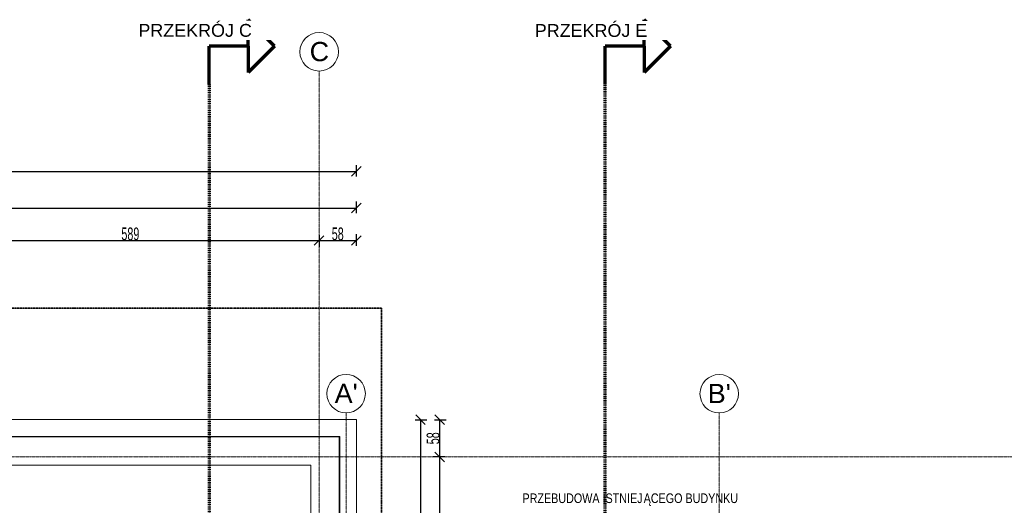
# Model space of a CAD drawing. Header units: millimetres. Extents: x -57334 to 14098, y -25409 to 16656.
# Tile 26 of 50: x -40738 to -25389, y 9082 to 16656. Entities that reach past the tile are written whole.
import ezdxf

# ---------------------------------------------------------------- set-up
doc = ezdxf.new("R2010")
doc.units = ezdxf.units.MM
for name, pattern in [('__FK_przerywana', [3.2004, 1.6002, -1.6002]), ('Kreska', [6.35, 3.175, -3.175]), ('Linia siatki', [22.225, 12.7, -3.175, 3.175, -3.175])]:
    doc.linetypes.add(name, pattern=pattern)
for name, color, linetype, lineweight in [('A-ANNO-DIMS', 7, 'Continuous', 5), ('A-GENM', 7, 'Continuous', 5), ('A-WALL', 7, 'Continuous', 5), ('G-ANNO-SYMB', 7, 'Continuous', 5), ('G-ANNO-TEXT', 7, 'Continuous', 5), ('S-GRID', 7, 'Continuous', 5), ('S-GRID-IDEN', 7, 'Continuous', 5)]:
    doc.layers.add(name, color=color, linetype=linetype, lineweight=lineweight)
doc.layers.add('A-DETL', color=7, linetype='Continuous', lineweight=5, true_color=0x00a600)
doc.styles.add('Arial', font='arial.ttf', dxfattribs={"height": 200})
doc.styles.add('Arial_1', font='arial.ttf', dxfattribs={"height": 300})
doc.styles.add('Arial_4', font='arial.ttf', dxfattribs={"width": 0.8, "height": 150})
doc.styles.add('Arial_5', font='arial.ttf', dxfattribs={"width": 0.6, "height": 200})
doc.dimstyles.new('standard_wielkość_otworów', dxfattribs={"dimscale": 304.8, "dimtxt": 204.05188, "dimasz": 0.492126, "dimexe": 0.328084, "dimexo": 0.0625, "dimgap": 0, "dimtad": 1, "dimdec": 0, "dimlfac": 0.1, "dimzin": 0, "dimdsep": 46, "dimtxsty": 'Arial_5', "dimblk1": 'OBLIQUE', "dimblk2": 'OBLIQUE', "dimsah": 1, "dimcen": 0.09, "dimazin": 0, "dimtfac": 1, "dimtdec": 4, "dimtix": 1, "dimtmove": 0, "dimatfit": 3, "dimfxl": 0.328084, "dimfxlon": 1, "dimtvp": 1, "dimtolj": 1, "dimtzin": 0, "dimarcsym": 2})

# ---------------------------------------------------------------- blocks, each defined once
blk = doc.blocks.new('Modele ogólne 1 - Modele ogólne 1-1641072-RZUT PIĘTRA II')
at = {"layer": 'A-GENM'}
for p, q in [((-35653, 10416), (-48673, 10416)), ((-35653, 10416), (-35653, 3056)), ((-48405, 10148), (-35921, 10148)), ((-35921, 10148), (-35921, 3056))]:
    blk.add_line(p, q, dxfattribs=at)
blk = doc.blocks.new('Siatka - SOsi_Sybol osi-348494-RZUT PIĘTRA II')
at = {"layer": 'S-GRID-IDEN', "color": 142, "true_color": 0x0080c0}
blk.add_circle((0, 0), 3, dxfattribs=at)
blk = doc.blocks.new('Przekrój - znacznik przekroju strzałka-348499-RZUT PIĘTRA II')
at = {"layer": 'G-ANNO-SYMB', "lineweight": 70}
for p, q in [((-6, 10.22), (-10.11, 6.11)), ((-6, 10.22), (-1.89, 6.11)), ((-6, 6.11), (-10.11, 6.11)), ((-6, 6.11), (-6, 0)), ((-6, 6.11), (-1.89, 6.11)), ((0, 0), (-6, 0))]:
    blk.add_line(p, q, dxfattribs=at)
blk = doc.blocks.new('_Oblique')
at = {"color": 0, "linetype": 'ByBlock', "lineweight": -2}
blk.add_line((-0.5, -0.5), (0.5, 0.5), dxfattribs=at)
blk = doc.blocks.new('DIMBLOCK163-RZUT PIĘTRA II')
at = {"layer": 'A-ANNO-DIMS', "color": 0, "lineweight": -2, "transparency": 16777216}
for p, q in [((-34272, 10417), (-34091, 10417)), ((-34191, 10417), (-34191, 9837)), ((-34110, 9837), (-34291, 9837))]:
    blk.add_line(p, q, dxfattribs=at)
at = {"layer": 'Defpoints', "color": 0, "transparency": 16777216}
for p in [(-34291, 10417), (-34191, 9837), (-34091, 9837)]:
    blk.add_point(p, dxfattribs=at)
at = {"layer": 'A-ANNO-DIMS', "color": 0, "lineweight": -2, "transparency": 16777216, "xscale": 150, "yscale": 150, "zscale": 150}
for p, rotation in [((-34191, 10417), 90), ((-34191, 9837), 270)]:
    blk.add_blockref('_Oblique', p, dxfattribs=dict(at, rotation=rotation))
at = {"layer": 'A-ANNO-DIMS', "color": 0, "transparency": 16777216, "insert": (-34293, 10127), "char_height": 200, "width": 218.49, "attachment_point": 5, "rotation": 90, "style": 'Arial_5'}
blk.add_mtext('\\A1;58', dxfattribs=at)
blk = doc.blocks.new('DIMBLOCK164-RZUT PIĘTRA II')
at = {"layer": 'A-ANNO-DIMS', "color": 0, "lineweight": -2, "transparency": 16777216}
for p, q in [((-34110, 9837), (-34291, 9837)), ((-34191, 9837), (-34191, 3753)), ((-34110, 3753), (-34291, 3753))]:
    blk.add_line(p, q, dxfattribs=at)
at = {"layer": 'Defpoints', "color": 0, "transparency": 16777216}
for p in [(-34091, 9837), (-34191, 3753), (-34091, 3753)]:
    blk.add_point(p, dxfattribs=at)
at = {"layer": 'A-ANNO-DIMS', "color": 0, "lineweight": -2, "transparency": 16777216, "xscale": 150, "yscale": 150, "zscale": 150}
for p, rotation in [((-34191, 9837), 90), ((-34191, 3753), 270)]:
    blk.add_blockref('_Oblique', p, dxfattribs=dict(at, rotation=rotation))
at = {"layer": 'A-ANNO-DIMS', "color": 0, "transparency": 16777216, "insert": (-34293, 6795), "char_height": 200, "width": 327.74, "attachment_point": 5, "rotation": 90, "style": 'Arial_5'}
blk.add_mtext('\\A1;608', dxfattribs=at)
blk = doc.blocks.new('DIMBLOCK166-RZUT PIĘTRA II')
at = {"layer": 'A-ANNO-DIMS', "color": 0, "lineweight": -2, "transparency": 16777216}
for p, q in [((-34571, 10417), (-34390, 10417)), ((-34490, 10417), (-34490, 3057)), ((-34409, 3057), (-34590, 3057))]:
    blk.add_line(p, q, dxfattribs=at)
at = {"layer": 'Defpoints', "color": 0, "transparency": 16777216}
for p in [(-34590, 10417), (-34490, 3057), (-34390, 3057)]:
    blk.add_point(p, dxfattribs=at)
at = {"layer": 'A-ANNO-DIMS', "color": 0, "lineweight": -2, "transparency": 16777216, "xscale": 150, "yscale": 150, "zscale": 150}
for p, rotation in [((-34490, 10417), 90), ((-34490, 3057), 270)]:
    blk.add_blockref('_Oblique', p, dxfattribs=dict(at, rotation=rotation))
at = {"layer": 'A-ANNO-DIMS', "color": 0, "transparency": 16777216, "insert": (-34592, 6737), "char_height": 200, "width": 327.74, "attachment_point": 5, "rotation": 90, "style": 'Arial_5'}
blk.add_mtext('\\A1;736', dxfattribs=at)
blk = doc.blocks.new('DIMBLOCK170-RZUT PIĘTRA II')
at = {"layer": 'A-ANNO-DIMS', "color": 0, "lineweight": -2, "transparency": 16777216}
for p, q in [((-41957, 13293), (-41957, 13112)), ((-41957, 13212), (-36070, 13212)), ((-36070, 13293), (-36070, 13112))]:
    blk.add_line(p, q, dxfattribs=at)
at = {"layer": 'Defpoints', "color": 0, "transparency": 16777216}
for p in [(-41957, 13312), (-36070, 13312), (-36070, 13212)]:
    blk.add_point(p, dxfattribs=at)
at = {"layer": 'A-ANNO-DIMS', "color": 0, "lineweight": -2, "transparency": 16777216, "xscale": 150, "yscale": 150, "zscale": 150, "rotation": 180}
blk.add_blockref('_Oblique', (-41957, 13212), dxfattribs=at)
at = {"layer": 'A-ANNO-DIMS', "color": 0, "lineweight": -2, "transparency": 16777216, "xscale": 150, "yscale": 150, "zscale": 150}
blk.add_blockref('_Oblique', (-36070, 13212), dxfattribs=at)
at = {"layer": 'A-ANNO-DIMS', "color": 0, "transparency": 16777216, "insert": (-39013, 13314), "char_height": 200, "width": 327.74, "attachment_point": 5, "style": 'Arial_5'}
blk.add_mtext('\\A1;589', dxfattribs=at)
blk = doc.blocks.new('DIMBLOCK171-RZUT PIĘTRA II')
at = {"layer": 'A-ANNO-DIMS', "color": 0, "lineweight": -2, "transparency": 16777216}
for p, q in [((-36070, 13293), (-36070, 13112)), ((-36070, 13212), (-35490, 13212)), ((-35490, 13131), (-35490, 13312))]:
    blk.add_line(p, q, dxfattribs=at)
at = {"layer": 'Defpoints', "color": 0, "transparency": 16777216}
for p in [(-36070, 13312), (-35490, 13212), (-35490, 13112)]:
    blk.add_point(p, dxfattribs=at)
at = {"layer": 'A-ANNO-DIMS', "color": 0, "lineweight": -2, "transparency": 16777216, "xscale": 150, "yscale": 150, "zscale": 150, "rotation": 180}
blk.add_blockref('_Oblique', (-36070, 13212), dxfattribs=at)
at = {"layer": 'A-ANNO-DIMS', "color": 0, "lineweight": -2, "transparency": 16777216, "xscale": 150, "yscale": 150, "zscale": 150}
blk.add_blockref('_Oblique', (-35490, 13212), dxfattribs=at)
at = {"layer": 'A-ANNO-DIMS', "color": 0, "transparency": 16777216, "insert": (-35780, 13314), "char_height": 200, "width": 218.49, "attachment_point": 5, "style": 'Arial_5'}
blk.add_mtext('\\A1;58', dxfattribs=at)
blk = doc.blocks.new('DIMBLOCK173-RZUT PIĘTRA II')
at = {"layer": 'A-ANNO-DIMS', "color": 0, "lineweight": -2, "transparency": 16777216}
for p, q in [((-48510, 13638), (-48510, 13819)), ((-35490, 13638), (-35490, 13819)), ((-48510, 13719), (-35490, 13719))]:
    blk.add_line(p, q, dxfattribs=at)
at = {"layer": 'Defpoints', "color": 0, "transparency": 16777216}
for p in [(-35490, 13719), (-48510, 13619), (-35490, 13619)]:
    blk.add_point(p, dxfattribs=at)
at = {"layer": 'A-ANNO-DIMS', "color": 0, "lineweight": -2, "transparency": 16777216, "xscale": 150, "yscale": 150, "zscale": 150, "rotation": 180}
blk.add_blockref('_Oblique', (-48510, 13719), dxfattribs=at)
at = {"layer": 'A-ANNO-DIMS', "color": 0, "lineweight": -2, "transparency": 16777216, "xscale": 150, "yscale": 150, "zscale": 150}
blk.add_blockref('_Oblique', (-35490, 13719), dxfattribs=at)
at = {"layer": 'A-ANNO-DIMS', "color": 0, "transparency": 16777216, "insert": (-42000, 13821), "char_height": 200, "width": 436.98, "attachment_point": 5, "style": 'Arial_5'}
blk.add_mtext('\\A1;1302', dxfattribs=at)
blk = doc.blocks.new('DIMBLOCK174-RZUT PIĘTRA II')
at = {"layer": 'A-ANNO-DIMS', "color": 0, "lineweight": -2, "transparency": 16777216}
for p, q in [((-51121, 14208), (-51121, 14389)), ((-51121, 14289), (-35490, 14289)), ((-35490, 14208), (-35490, 14389))]:
    blk.add_line(p, q, dxfattribs=at)
at = {"layer": 'Defpoints', "color": 0, "transparency": 16777216}
for p in [(-35490, 14289), (-51121, 14189), (-35490, 14189)]:
    blk.add_point(p, dxfattribs=at)
at = {"layer": 'A-ANNO-DIMS', "color": 0, "lineweight": -2, "transparency": 16777216, "xscale": 150, "yscale": 150, "zscale": 150, "rotation": 180}
blk.add_blockref('_Oblique', (-51121, 14289), dxfattribs=at)
at = {"layer": 'A-ANNO-DIMS', "color": 0, "lineweight": -2, "transparency": 16777216, "xscale": 150, "yscale": 150, "zscale": 150}
blk.add_blockref('_Oblique', (-35490, 14289), dxfattribs=at)
at = {"layer": 'A-ANNO-DIMS', "color": 0, "transparency": 16777216, "insert": (-43305, 14391), "char_height": 200, "width": 436.98, "attachment_point": 5, "style": 'Arial_5'}
blk.add_mtext('\\A1;1563', dxfattribs=at)

msp = doc.modelspace()

# ---------------------------------------------------------------- linework, layer by layer
at = {"layer": 'A-DETL', "color": 4, "linetype": '__FK_przerywana', "lineweight": 35, "true_color": 0x00ffff}
for p, q in [((-35099.7, 12157.4), (-49049.7, 12157.4)), ((-35099.7, 3157.4), (-35099.7, 12157.4))]:
    msp.add_line(p, q, dxfattribs=at)
at = {"layer": 'A-WALL'}
for p, q in [((-48249.7, 10157.4), (-35749.7, 10157.4)), ((-35749.7, 10157.4), (-35749.7, 3057.4)), ((-36199.7, 9707.4), (-47799.7, 9707.4)), ((-36199.7, 3057.4), (-36199.7, 9707.4))]:
    msp.add_line(p, q, dxfattribs=at)
at = {"layer": 'G-ANNO-SYMB', "linetype": 'Kreska', "lineweight": 70}
for p, q in [((-37785.8, 15645.3), (-37785.8, -24398)), ((-31613, -24302.9), (-31613, 15643.5))]:
    msp.add_line(p, q, dxfattribs=at)
at = {"layer": 'S-GRID', "linetype": 'Linia siatki'}
for p, q in [((-36069.7, 15855.1), (-36069.7, -23863.5)), ((-35649.7, 10523.4), (-35649.7, -21373.6)), ((-29833.4, 10521.6), (-29833.4, -21375.5)), ((-55866.7, 9835.6), (-2090.7, 9835.6))]:
    msp.add_line(p, q, dxfattribs=at)

# ---------------------------------------------------------------- block references
at = {"layer": 'A-GENM'}
msp.add_blockref('Modele ogólne 1 - Modele ogólne 1-1641072-RZUT PIĘTRA II', (163.7, 1.8), dxfattribs=at)
at = {"layer": 'G-ANNO-SYMB', "lineweight": 70, "xscale": 99.99999999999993, "yscale": 99.99999999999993, "zscale": 99.99999999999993}
for p, rotation in [((-37785.8, 15645.3), 269.9999999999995), ((-31613, 15643.5), 269.9999999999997)]:
    msp.add_blockref('Przekrój - znacznik przekroju strzałka-348499-RZUT PIĘTRA II', p, dxfattribs=dict(at, rotation=rotation))
at = {"layer": 'S-GRID-IDEN', "color": 142, "true_color": 0x0080c0, "xscale": 99.99999999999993, "yscale": 99.99999999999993, "zscale": 99.99999999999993, "rotation": 180}
for p in [(-36069.7, 16155.1), (-35649.7, 10823.4), (-29833.4, 10821.6)]:
    msp.add_blockref('Siatka - SOsi_Sybol osi-348494-RZUT PIĘTRA II', p, dxfattribs=at)

# ---------------------------------------------------------------- texts
at = {"layer": 'G-ANNO-TEXT', "color": 5, "lineweight": 35, "true_color": 0x0000ff, "char_height": 150, "attachment_point": 1, "style": 'Arial_4'}
for s, insert, width in [('PRZEBUDOWA ISTNIEJ', (-32899.9, 9267), 2289.619), ('ĄCEGO BUDYNKU', (-31010.8, 9267), 1789.367)]:
    msp.add_mtext(s, dxfattribs=dict(at, insert=insert, width=width))
at = {"layer": 'S-GRID-IDEN', "color": 142, "true_color": 0x0080c0, "char_height": 300, "attachment_point": 1, "style": 'Arial_1'}
for s, insert, width in [('\\fArial|b0|i0|c238|p34|;C', (-36217.7, 16309), 368.776), ("A'", (-35827.7, 10977.3), 440.928), ("B'", (-30011.4, 10975.5), 440.928)]:
    msp.add_mtext(s, dxfattribs=dict(at, insert=insert, width=width))

# ---------------------------------------------------------------- dimensions: what is measured, and where the dimension line sits
at = {"layer": 'A-ANNO-DIMS', "color": 250, "true_color": 0x303030}
for base, p1, p2, override, picture, middle in [((-35489.7, 14288.7), (-51120.7, 14188.7), (-35489.7, 14188.7), {"dimpost": '<>', "dimfxl": 15631}, 'DIMBLOCK174-RZUT PIĘTRA II', (-43305.2, 14390.9)), ((-35489.7, 13719), (-48509.7, 13619), (-35489.7, 13619), {"dimpost": '<>', "dimfxl": 13020}, 'DIMBLOCK173-RZUT PIĘTRA II', (-41999.7, 13821.2)), ((-36069.7, 13211.7), (-41956.7, 13311.7), (-36069.7, 13311.7), {"dimpost": '<>', "dimfxl": 5887}, 'DIMBLOCK170-RZUT PIĘTRA II', (-39013.2, 13313.9)), ((-35489.7, 13211.7), (-36069.7, 13311.7), (-35489.7, 13111.7), {"dimpost": '<>', "dimfxl": 613.514466}, 'DIMBLOCK171-RZUT PIĘTRA II', (-35779.7, 13313.9))]:
    dim = msp.add_linear_dim(base=base, p1=p1, p2=p2, dimstyle='standard_wielkość_otworów', override=override, dxfattribs=at)
    dim.commit()
    dim.dimension.update_dxf_attribs({"geometry": picture, "text_midpoint": middle})
for base, p1, p2, override, picture, middle in [((-34489.6, 3057.4), (-34589.6, 10417.4), (-34389.6, 3057.4), {"dimpost": '<>', "dimfxl": 7362.71689}, 'DIMBLOCK166-RZUT PIĘTRA II', (-34591.8, 6737.4)), ((-34191, 9837.4), (-34291, 10417.4), (-34091, 9837.4), {"dimpost": '<>', "dimfxl": 613.514466}, 'DIMBLOCK163-RZUT PIĘTRA II', (-34293.1, 10127.4)), ((-34191, 3753.4), (-34091, 9837.4), (-34091, 3753.4), {"dimpost": '<>', "dimfxl": 6084}, 'DIMBLOCK164-RZUT PIĘTRA II', (-34293.1, 6795.4))]:
    dim = msp.add_linear_dim(base=base, p1=p1, p2=p2, angle=90, dimstyle='standard_wielkość_otworów', override=override, dxfattribs=at)
    dim.commit()
    dim.dimension.update_dxf_attribs({"geometry": picture, "text_midpoint": middle})

# ---------------------------------------------------------------- next in the draw order: texts
at = {"layer": 'G-ANNO-SYMB', "char_height": 200, "attachment_point": 1, "style": 'Arial', "bg_fill": 3, "box_fill_scale": 1.25, "bg_fill_color": 256, "bg_fill_true_color": 13158600, "bg_fill_transparency": 0}
for s, insert, width in [('PRZEKRÓJ C', (-38888.1, 16589.6), 2188.607), ('PRZEKRÓJ E', (-32708.3, 16587.8), 2172.573)]:
    msp.add_mtext(s, dxfattribs=dict(at, insert=insert, width=width))

doc.saveas('drawing.dxf')
